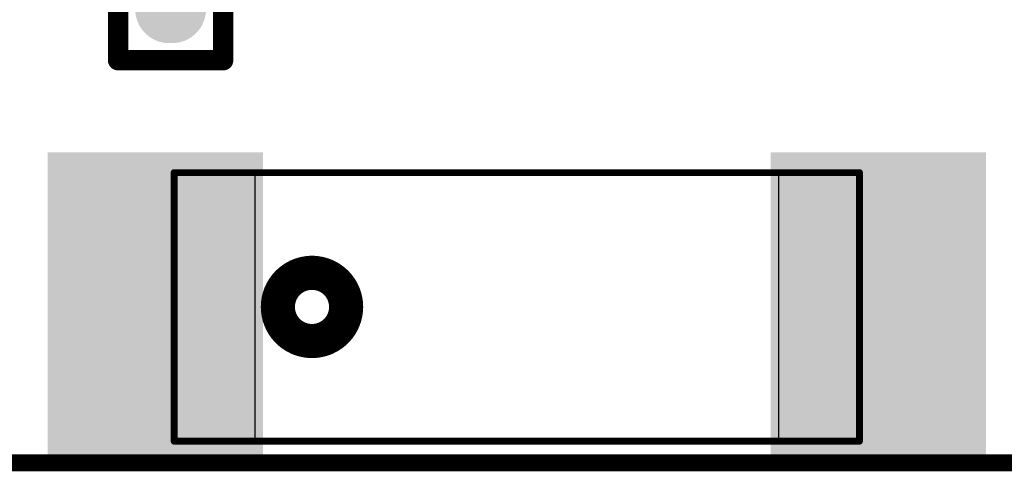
# Model space of a CAD drawing. Header units: inches. Extents: x 0.993 to 1.777, y -0.01 to 0.861.
# Tile 3 of 13: x 1.278 to 1.566, y -0.01 to 0.122. Entities that reach past the tile are written whole.
import ezdxf

# ---------------------------------------------------------------- set-up
doc = ezdxf.new("R2010")
doc.units = ezdxf.units.IN
doc.header["$MEASUREMENT"] = 0
for name, color, linetype in [('Keep-Out Layer', 6, 'Continuous'), ('Mechanical 15', 56, 'Continuous'), ('Mechanical 4', 56, 'Continuous'), ('Mechanical 5', 56, 'Continuous'), ('Top Layer', 1, 'Continuous'), ('Top Overlay', 2, 'Continuous'), ('Top Paste', 8, 'Continuous'), ('Top Solder', 216, 'Continuous')]:
    doc.layers.add(name, color=color, linetype=linetype)

# ---------------------------------------------------------------- blocks, each defined once
blk = doc.blocks.new('ANT_RAINSUN_20')
at = {"layer": 'Mechanical 15'}
h = blk.add_hatch(color=56, dxfattribs=at)
edge = h.paths.add_edge_path()
edge.add_arc((-0.10497, -0.03468), 0.00394, 0, 180)
edge.add_arc((-0.10497, -0.03468), 0.00394, 180, 360)
at = {"layer": 'Top Layer'}
for points in [[(-0.14001, 0.048), (-0.08095, 0.048), (-0.08095, -0.03862), (-0.14001, -0.03862)], [(0.0718, 0.048), (0.13086, 0.048), (0.13086, -0.03862), (0.0718, -0.03862)]]:
    blk.add_hatch(color=1, dxfattribs=at).paths.add_polyline_path(points)
at = {"layer": 'Top Paste'}
for points in [[(-0.14001, 0.048), (-0.08095, 0.048), (-0.08095, -0.03862), (-0.14001, -0.03862)], [(0.0718, 0.048), (0.13086, 0.048), (0.13086, -0.03862), (0.0718, -0.03862)]]:
    blk.add_hatch(color=8, dxfattribs=at).paths.add_polyline_path(points)
at = {"layer": 'Top Solder'}
for points in [[(-0.14201, 0.05), (-0.07895, 0.05), (-0.07895, -0.04062), (-0.14201, -0.04062)], [(0.0698, 0.05), (0.13286, 0.05), (0.13286, -0.04062), (0.0698, -0.04062)]]:
    blk.add_hatch(color=216, dxfattribs=at).paths.add_polyline_path(points)
at = {"layer": 'Mechanical 15'}
for p, q in [((-0.10497, 0.04406), (-0.08135, 0.04406)), ((-0.10497, -0.03468), (-0.10497, 0.04406)), ((-0.10497, 0.04406), (-0.10497, 0.04406)), ((-0.08135, 0.04406), (-0.08135, -0.03468)), ((0.0722, -0.03468), (0.0722, 0.04406)), ((0.0722, 0.04406), (0.09582, 0.04406)), ((0.09582, 0.04406), (0.09582, -0.03468)), ((-0.08135, -0.03468), (-0.10497, -0.03468)), ((0.09582, -0.03468), (0.0722, -0.03468)), ((0.09582, -0.03468), (0.09582, -0.03468))]:
    blk.add_line(p, q, dxfattribs=at)
for points in [[(-0.10497, -0.03468, 0.002, 0.002, 0), (-0.10497, 0.04406, 0.002, 0.002, 0)], [(-0.10497, 0.04406, 0.002, 0.002, 0), (0.09582, 0.04406, 0.002, 0.002, 0)], [(0.09582, -0.03468, 0.002, 0.002, 0), (0.09582, 0.04406, 0.002, 0.002, 0)], [(-0.10497, -0.03468, 0.002, 0.002, 0), (0.09582, -0.03468, 0.002, 0.002, 0)]]:
    blk.add_lwpolyline(points, format="xyseb", dxfattribs=at)
for points in [[(-0.10547, 0.04406, 0.001, 0.001, 1), (-0.10447, 0.04406, 0.001, 0.001, 1)], [(-0.10547, 0.04406, 0.001, 0.001, 1), (-0.10447, 0.04406, 0.001, 0.001, 1)], [(0.09532, 0.04406, 0.001, 0.001, 1), (0.09632, 0.04406, 0.001, 0.001, 1)], [(0.09532, 0.04406, 0.001, 0.001, 1), (0.09632, 0.04406, 0.001, 0.001, 1)], [(-0.10547, -0.03468, 0.001, 0.001, 1), (-0.10447, -0.03468, 0.001, 0.001, 1)], [(-0.10547, -0.03468, 0.001, 0.001, 1), (-0.10447, -0.03468, 0.001, 0.001, 1)], [(0.09532, -0.03468, 0.001, 0.001, 1), (0.09632, -0.03468, 0.001, 0.001, 1)], [(0.09532, -0.03468, 0.001, 0.001, 1), (0.09632, -0.03468, 0.001, 0.001, 1)]]:
    blk.add_lwpolyline(points, format="xyseb", close=True, dxfattribs=at)
at = {"layer": 'Top Overlay'}
for points in [[(-0.05458, 0.00469, 0.01, 0.01, 1), (-0.07458, 0.00469, 0.01, 0.01, 1)], [(-0.07708, 0.00469, 0.005, 0.005, 1), (-0.07208, 0.00469, 0.005, 0.005, 1)], [(-0.05708, 0.00469, 0.005, 0.005, 1), (-0.05208, 0.00469, 0.005, 0.005, 1)]]:
    blk.add_lwpolyline(points, format="xyseb", close=True, dxfattribs=at)
blk = doc.blocks.new('R0201_35')
at = {"layer": 'Mechanical 4'}
blk.add_hatch(color=56, dxfattribs=at).paths.add_polyline_path([(0.01252, 0.00591), (0.01252, -0.0059), (-0.01111, -0.0059), (-0.01111, 0.00591)])
at = {"layer": 'Mechanical 5'}
for points in [[(-0.01111, 0.00591), (-0.01111, -0.0059), (-0.0052, -0.0059), (-0.0052, 0.00591)], [(0.01252, 0.00591), (0.01252, -0.0059), (0.00661, -0.0059), (0.00661, 0.00591)]]:
    blk.add_hatch(color=56, dxfattribs=at).paths.add_polyline_path(points)
at = {"layer": 'Top Layer'}
h = blk.add_hatch(color=1, dxfattribs=at)
edge = h.paths.add_edge_path()
edge.add_arc((-0.0088, -0.00041), 0.00597, 180, 360)
edge.add_line((-0.00284, -0.00041), (-0.00284, 0.00041))
edge.add_arc((-0.0088, 0.00041), 0.00597, 0, 180)
edge.add_line((-0.01477, 0.00041), (-0.01477, -0.00041))
h = blk.add_hatch(color=1, dxfattribs=at)
edge = h.paths.add_edge_path()
edge.add_arc((0.01022, -0.00041), 0.00597, 180, 360)
edge.add_line((0.01618, -0.00041), (0.01618, 0.00041))
edge.add_arc((0.01022, 0.00041), 0.00597, 0, 180)
edge.add_line((0.00425, 0.00041), (0.00425, -0.00041))
at = {"layer": 'Top Paste'}
h = blk.add_hatch(color=8, dxfattribs=at)
edge = h.paths.add_edge_path()
edge.add_arc((-0.0088, -0.00041), 0.00597, 180, 360)
edge.add_line((-0.00284, -0.00041), (-0.00284, 0.00041))
edge.add_arc((-0.0088, 0.00041), 0.00597, 0, 180)
edge.add_line((-0.01477, 0.00041), (-0.01477, -0.00041))
for points in [[(-0.00248, 0.00543), (-0.00248, -0.00543), (-0.00343, -0.00638), (-0.01383, -0.00638), (-0.01477, -0.00543), (-0.01477, 0.00543), (-0.01383, 0.00638), (-0.00343, 0.00638)], [(0.00389, 0.00543), (0.00389, -0.00543), (0.00484, -0.00638), (0.01524, -0.00638), (0.01618, -0.00543), (0.01618, 0.00543), (0.01524, 0.00638), (0.00484, 0.00638)]]:
    blk.add_hatch(color=8, dxfattribs=at).paths.add_polyline_path(points)
h = blk.add_hatch(color=8, dxfattribs=at)
edge = h.paths.add_edge_path()
edge.add_arc((0.01022, -0.00041), 0.00597, 180, 360)
edge.add_line((0.01618, -0.00041), (0.01618, 0.00041))
edge.add_arc((0.01022, 0.00041), 0.00597, 0, 180)
edge.add_line((0.00425, 0.00041), (0.00425, -0.00041))
at = {"layer": 'Top Solder'}
h = blk.add_hatch(color=216, dxfattribs=at)
edge = h.paths.add_edge_path()
edge.add_arc((-0.0088, -0.00041), 0.00997, 180, 360)
edge.add_line((0.00116, -0.00041), (0.00116, 0.00041))
edge.add_arc((-0.0088, 0.00041), 0.00997, 0, 180)
edge.add_line((-0.01877, 0.00041), (-0.01877, -0.00041))
h = blk.add_hatch(color=216, dxfattribs=at)
edge = h.paths.add_edge_path()
edge.add_arc((0.01022, -0.00041), 0.00997, 180, 360)
edge.add_line((0.02018, -0.00041), (0.02018, 0.00041))
edge.add_arc((0.01022, 0.00041), 0.00997, 0, 180)
edge.add_line((0.00025, 0.00041), (0.00025, -0.00041))
at = {"layer": 'Mechanical 15'}
blk.add_lwpolyline([(0.01665, -0.004, 0.0001, 0.0001, 0), (0.01465, -0.006, 0.0001, 0.0001, 0)], format="xyseb", dxfattribs=at)
for points in [[(0.01662, -0.004, 0.00005, 0.00005, 1), (0.01667, -0.004, 0.00005, 0.00005, 1)], [(0.01462, -0.006, 0.00005, 0.00005, 1), (0.01467, -0.006, 0.00005, 0.00005, 1)]]:
    blk.add_lwpolyline(points, format="xyseb", close=True, dxfattribs=at)
at = {"layer": 'Top Overlay'}
for points in [[(-0.02377, 0.01538, 0.006, 0.006, 0), (-0.00584, 0.01538, 0.006, 0.006, 0)], [(-0.02377, 0.01538, 0.006, 0.006, 0), (-0.02377, -0.01538, 0.006, 0.006, 0)], [(0.00725, 0.01538, 0.006, 0.006, 0), (0.02518, 0.01538, 0.006, 0.006, 0)], [(0.02518, 0.01538, 0.006, 0.006, 0), (0.02518, -0.01538, 0.006, 0.006, 0)], [(-0.02377, -0.01538, 0.006, 0.006, 0), (-0.00584, -0.01538, 0.006, 0.006, 0)], [(0.00725, -0.01538, 0.006, 0.006, 0), (0.02518, -0.01538, 0.006, 0.006, 0)]]:
    blk.add_lwpolyline(points, format="xyseb", dxfattribs=at)
for points in [[(-0.02527, 0.01538, 0.003, 0.003, 1), (-0.02227, 0.01538, 0.003, 0.003, 1)], [(-0.02527, 0.01538, 0.003, 0.003, 1), (-0.02227, 0.01538, 0.003, 0.003, 1)], [(-0.00734, 0.01538, 0.003, 0.003, 1), (-0.00434, 0.01538, 0.003, 0.003, 1)], [(0.00575, 0.01538, 0.003, 0.003, 1), (0.00875, 0.01538, 0.003, 0.003, 1)], [(0.02368, 0.01538, 0.003, 0.003, 1), (0.02668, 0.01538, 0.003, 0.003, 1)], [(0.02368, 0.01538, 0.003, 0.003, 1), (0.02668, 0.01538, 0.003, 0.003, 1)], [(-0.02527, -0.01538, 0.003, 0.003, 1), (-0.02227, -0.01538, 0.003, 0.003, 1)], [(-0.02527, -0.01538, 0.003, 0.003, 1), (-0.02227, -0.01538, 0.003, 0.003, 1)], [(-0.00734, -0.01538, 0.003, 0.003, 1), (-0.00434, -0.01538, 0.003, 0.003, 1)], [(0.00575, -0.01538, 0.003, 0.003, 1), (0.00875, -0.01538, 0.003, 0.003, 1)], [(0.02368, -0.01538, 0.003, 0.003, 1), (0.02668, -0.01538, 0.003, 0.003, 1)], [(0.02368, -0.01538, 0.003, 0.003, 1), (0.02668, -0.01538, 0.003, 0.003, 1)]]:
    blk.add_lwpolyline(points, format="xyseb", close=True, dxfattribs=at)

msp = doc.modelspace()

# ---------------------------------------------------------------- linework, layer by layer
at = {"layer": 'Keep-Out Layer'}
msp.add_lwpolyline([(1.03596, -0.00782, 0.005, 0.005, 0), (1.74462, -0.00782, 0.005, 0.005, 0)], format="xyseb", dxfattribs=at)

# ---------------------------------------------------------------- block references
for name, p, rotation in [('R0201_35', (1.32196, 0.13396), 90), ('ANT_RAINSUN_20', (1.42796, 0.03318), 360)]:
    msp.add_blockref(name, p, dxfattribs=dict(rotation=rotation))

doc.saveas('drawing.dxf')
